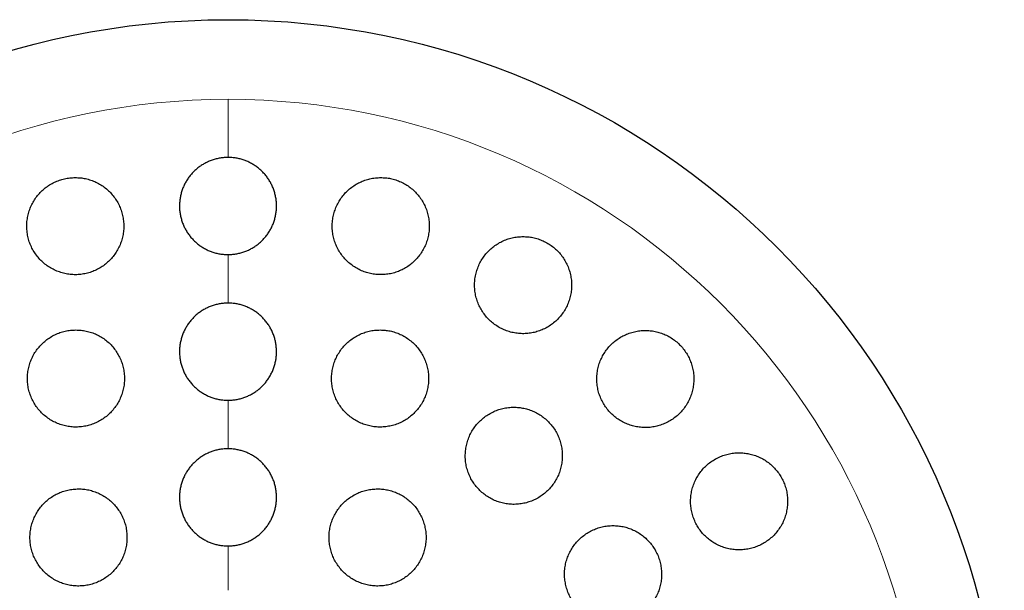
# Model space of a CAD drawing. Header units: millimetres. Extents: x 8 to 913, y 12 to 937.
# Tile 64 of 70: x 518 to 539, y 832 to 843. Entities that reach past the tile are written whole.
import ezdxf

# ---------------------------------------------------------------- set-up
doc = ezdxf.new("R2010")
doc.units = ezdxf.units.MM

msp = doc.modelspace()

# ---------------------------------------------------------------- linework, layer by layer
at = {"color": 252, "linetype": 'Continuous', "lineweight": 0}
for p, q in [((522.604, 841.774), (522.604, 840.577)), ((522.604, 838.577), (522.604, 837.577)), ((522.604, 835.577), (522.604, 834.577)), ((522.604, 832.577), (522.604, 831.663))]:
    msp.add_line(p, q, dxfattribs=at)
at = {"color": 7, "linetype": 'Continuous', "lineweight": 30}
msp.add_circle((522.604, 827.413), 16, dxfattribs=at)
at = {"color": 252, "linetype": 'Continuous', "lineweight": 0}
for start, end in [(90, 0), (0, 90)]:
    msp.add_arc((522.604, 827.413), 14.361, start, end, dxfattribs=at)
at = {"color": 7, "linetype": 'Continuous', "lineweight": 30}
for points, knots in [([(522.604, 840.577), (522.577, 840.576), (522.522, 840.575), (522.439, 840.564), (522.357, 840.547), (522.277, 840.523), (522.199, 840.492), (522.125, 840.456), (522.053, 840.413), (521.985, 840.364), (521.922, 840.309), (521.863, 840.25), (521.809, 840.186), (521.761, 840.117), (521.719, 840.045), (521.683, 839.969), (521.653, 839.89), (521.63, 839.809), (521.614, 839.726), (521.605, 839.642), (521.603, 839.556), (521.608, 839.471), (521.621, 839.387), (521.641, 839.305), (521.668, 839.223), (521.701, 839.144), (521.741, 839.069), (521.788, 838.997), (521.84, 838.929), (521.899, 838.867), (521.961, 838.809), (522.028, 838.758), (522.1, 838.712), (522.176, 838.672), (522.254, 838.639), (522.333, 838.613), (522.416, 838.594), (522.507, 838.58), (522.57, 838.578), (522.604, 838.577)], [0, 0, 0, 0, 0.0259835, 0.0521485, 0.078885, 0.1058186, 0.131802, 0.1579648, 0.184691, 0.2116108, 0.2377353, 0.2640384, 0.2909013, 0.3179561, 0.3443735, 0.3709715, 0.398136, 0.4254952, 0.4521881, 0.4790645, 0.5065192, 0.5341735, 0.5610034, 0.5880198, 0.6156261, 0.643437, 0.6702013, 0.6971536, 0.7247022, 0.7524583, 0.7789819, 0.8056928, 0.832998, 0.86051, 0.8867275, 0.9131297, 0.9401165, 0.9673063, 1, 1, 1, 1]), ([(522.604, 838.577), (522.631, 838.578), (522.686, 838.579), (522.769, 838.589), (522.851, 838.607), (522.932, 838.631), (523.009, 838.661), (523.084, 838.698), (523.156, 838.741), (523.223, 838.79), (523.287, 838.845), (523.345, 838.904), (523.399, 838.968), (523.447, 839.037), (523.489, 839.109), (523.525, 839.185), (523.555, 839.264), (523.578, 839.345), (523.594, 839.428), (523.603, 839.512), (523.605, 839.598), (523.6, 839.683), (523.587, 839.767), (523.568, 839.849), (523.541, 839.931), (523.507, 840.01), (523.467, 840.085), (523.421, 840.156), (523.368, 840.224), (523.31, 840.287), (523.247, 840.345), (523.18, 840.396), (523.107, 840.442), (523.032, 840.482), (522.954, 840.515), (522.875, 840.541), (522.792, 840.56), (522.702, 840.574), (522.639, 840.576), (522.604, 840.577)], [0, 0, 0, 0, 0.025985, 0.052152, 0.07889, 0.105825, 0.13181, 0.158256, 0.184702, 0.211623, 0.237748, 0.264331, 0.290914, 0.31797, 0.344385, 0.371265, 0.398144, 0.425501, 0.452192, 0.479066, 0.506519, 0.534171, 0.561, 0.588016, 0.615622, 0.643432, 0.670198, 0.697152, 0.724702, 0.75246, 0.778986, 0.805997, 0.833007, 0.860521, 0.88674, 0.913435, 0.94013, 0.96732, 1, 1, 1, 1]), ([(519.456, 840.162), (519.419, 840.161), (519.345, 840.159), (519.235, 840.14), (519.128, 840.109), (519.025, 840.067), (518.927, 840.014), (518.836, 839.95), (518.753, 839.876), (518.678, 839.794), (518.613, 839.704), (518.558, 839.607), (518.514, 839.504), (518.482, 839.397), (518.462, 839.286), (518.454, 839.174), (518.459, 839.062), (518.477, 838.95), (518.507, 838.84), (518.549, 838.735), (518.604, 838.635), (518.669, 838.542), (518.745, 838.456), (518.83, 838.38), (518.923, 838.314), (519.022, 838.259), (519.128, 838.216), (519.237, 838.185), (519.348, 838.166), (519.461, 838.16), (519.573, 838.167), (519.683, 838.186), (519.791, 838.218), (519.893, 838.261), (519.991, 838.315), (520.081, 838.38), (520.164, 838.454), (520.239, 838.537), (520.303, 838.627), (520.357, 838.725), (520.4, 838.828), (520.432, 838.935), (520.451, 839.046), (520.458, 839.158), (520.452, 839.271), (520.433, 839.382), (520.403, 839.491), (520.359, 839.597), (520.304, 839.696), (520.238, 839.789), (520.161, 839.874), (520.076, 839.95), (519.983, 840.015), (519.883, 840.069), (519.777, 840.112), (519.67, 840.141), (519.562, 840.159), (519.491, 840.161), (519.456, 840.162)], [0, 0, 0, 0, 0.017577, 0.035211, 0.052788, 0.070365, 0.087998, 0.105575, 0.123173, 0.140828, 0.158427, 0.176171, 0.19397, 0.211715, 0.229663, 0.247667, 0.265616, 0.283741, 0.301922, 0.320047, 0.338241, 0.356494, 0.374688, 0.392813, 0.410997, 0.42912, 0.447066, 0.46507, 0.483015, 0.500754, 0.51855, 0.536289, 0.553885, 0.571538, 0.589134, 0.606712, 0.624345, 0.641924, 0.659613, 0.677357, 0.695047, 0.712929, 0.730867, 0.74875, 0.766826, 0.784959, 0.803035, 0.821222, 0.839467, 0.857654, 0.875816, 0.894036, 0.912198, 0.930208, 0.948277, 0.966287, 0.983144, 1, 1, 1, 1]), ([(525.752, 840.162), (525.715, 840.161), (525.64, 840.159), (525.53, 840.139), (525.422, 840.109), (525.319, 840.066), (525.221, 840.012), (525.13, 839.948), (525.046, 839.873), (524.971, 839.79), (524.906, 839.698), (524.851, 839.6), (524.807, 839.495), (524.776, 839.387), (524.757, 839.275), (524.75, 839.161), (524.757, 839.047), (524.776, 838.935), (524.809, 838.825), (524.853, 838.72), (524.909, 838.621), (524.976, 838.529), (525.052, 838.445), (525.138, 838.371), (525.231, 838.307), (525.33, 838.254), (525.434, 838.212), (525.542, 838.183), (525.652, 838.165), (525.763, 838.161), (525.874, 838.168), (525.984, 838.187), (526.09, 838.219), (526.193, 838.263), (526.29, 838.317), (526.381, 838.382), (526.464, 838.457), (526.538, 838.541), (526.603, 838.633), (526.657, 838.732), (526.7, 838.836), (526.731, 838.946), (526.749, 839.058), (526.754, 839.171), (526.747, 839.285), (526.726, 839.397), (526.694, 839.507), (526.648, 839.611), (526.591, 839.71), (526.524, 839.802), (526.447, 839.885), (526.361, 839.958), (526.268, 840.022), (526.168, 840.074), (526.064, 840.115), (525.959, 840.143), (525.854, 840.159), (525.786, 840.161), (525.752, 840.162)], [0, 0, 0, 0, 0.017727, 0.035512, 0.05324, 0.070961, 0.088737, 0.106459, 0.124319, 0.142235, 0.160097, 0.178156, 0.196273, 0.214333, 0.232514, 0.250754, 0.268935, 0.287106, 0.305335, 0.323505, 0.341535, 0.359623, 0.377651, 0.395474, 0.413355, 0.431177, 0.44882, 0.46652, 0.484163, 0.501732, 0.519356, 0.536926, 0.554554, 0.572238, 0.589868, 0.607664, 0.625515, 0.643312, 0.661312, 0.67937, 0.697371, 0.715526, 0.733739, 0.751894, 0.770084, 0.788332, 0.806521, 0.824607, 0.842752, 0.860837, 0.878727, 0.896675, 0.914564, 0.932255, 0.950002, 0.967693, 0.983846, 1, 1, 1, 1]), ([(528.686, 838.947), (528.648, 838.946), (528.573, 838.944), (528.462, 838.924), (528.354, 838.893), (528.25, 838.85), (528.152, 838.795), (528.06, 838.73), (527.976, 838.655), (527.901, 838.57), (527.836, 838.478), (527.781, 838.379), (527.738, 838.273), (527.707, 838.164), (527.689, 838.051), (527.684, 837.937), (527.691, 837.823), (527.712, 837.711), (527.745, 837.602), (527.79, 837.498), (527.847, 837.4), (527.914, 837.309), (527.99, 837.226), (528.076, 837.153), (528.168, 837.09), (528.267, 837.037), (528.371, 836.996), (528.478, 836.967), (528.588, 836.95), (528.699, 836.945), (528.81, 836.953), (528.919, 836.973), (529.026, 837.005), (529.129, 837.049), (529.227, 837.103), (529.317, 837.169), (529.401, 837.245), (529.475, 837.33), (529.54, 837.423), (529.594, 837.523), (529.636, 837.628), (529.666, 837.738), (529.683, 837.851), (529.688, 837.965), (529.679, 838.079), (529.658, 838.191), (529.624, 838.299), (529.578, 838.403), (529.521, 838.501), (529.454, 838.592), (529.376, 838.674), (529.291, 838.746), (529.198, 838.809), (529.099, 838.86), (528.995, 838.901), (528.89, 838.928), (528.787, 838.944), (528.72, 838.946), (528.686, 838.947)], [0, 0, 0, 0, 0.017878, 0.035815, 0.053694, 0.071565, 0.089492, 0.107364, 0.125386, 0.143464, 0.161486, 0.179652, 0.197876, 0.216042, 0.234226, 0.25247, 0.270654, 0.288721, 0.306847, 0.324913, 0.34278, 0.360705, 0.378571, 0.396245, 0.413976, 0.43165, 0.449223, 0.466852, 0.484426, 0.502031, 0.519693, 0.537299, 0.555054, 0.572865, 0.590621, 0.60858, 0.626595, 0.644555, 0.662686, 0.680875, 0.699006, 0.7172, 0.735453, 0.753647, 0.771765, 0.789941, 0.808058, 0.825992, 0.843985, 0.861919, 0.879646, 0.897431, 0.915158, 0.932748, 0.950394, 0.967985, 0.983992, 1, 1, 1, 1]), ([(522.604, 837.577), (522.577, 837.576), (522.521, 837.575), (522.439, 837.564), (522.356, 837.547), (522.275, 837.523), (522.198, 837.492), (522.123, 837.455), (522.051, 837.411), (521.983, 837.362), (521.919, 837.307), (521.861, 837.248), (521.807, 837.183), (521.759, 837.113), (521.717, 837.041), (521.681, 836.965), (521.652, 836.885), (521.629, 836.804), (521.613, 836.721), (521.605, 836.637), (521.603, 836.552), (521.609, 836.467), (521.622, 836.384), (521.642, 836.301), (521.669, 836.22), (521.702, 836.142), (521.742, 836.067), (521.788, 835.996), (521.841, 835.929), (521.899, 835.866), (521.961, 835.809), (522.028, 835.758), (522.1, 835.712), (522.175, 835.672), (522.253, 835.639), (522.332, 835.613), (522.415, 835.594), (522.506, 835.58), (522.569, 835.578), (522.604, 835.577)], [0, 0, 0, 0, 0.0261517, 0.0524855, 0.0793935, 0.1064996, 0.1326512, 0.1589838, 0.1858859, 0.2129841, 0.2392165, 0.2656293, 0.2926095, 0.319785, 0.3461836, 0.3727639, 0.3999155, 0.4272639, 0.4538177, 0.4805549, 0.50787, 0.5353847, 0.5620144, 0.588829, 0.6162283, 0.6438299, 0.6704216, 0.6971991, 0.7245647, 0.7521343, 0.7785906, 0.8052323, 0.8324609, 0.8598931, 0.8861772, 0.9126452, 0.9396948, 0.9669458, 1, 1, 1, 1]), ([(522.604, 835.577), (522.632, 835.578), (522.687, 835.579), (522.77, 835.59), (522.852, 835.607), (522.933, 835.631), (523.011, 835.662), (523.086, 835.699), (523.158, 835.743), (523.226, 835.792), (523.289, 835.847), (523.348, 835.906), (523.401, 835.971), (523.449, 836.04), (523.491, 836.113), (523.527, 836.189), (523.557, 836.269), (523.579, 836.35), (523.595, 836.433), (523.603, 836.517), (523.605, 836.602), (523.599, 836.687), (523.586, 836.77), (523.567, 836.852), (523.54, 836.934), (523.506, 837.012), (523.466, 837.087), (523.42, 837.157), (523.367, 837.225), (523.309, 837.288), (523.247, 837.345), (523.18, 837.396), (523.108, 837.442), (523.033, 837.482), (522.955, 837.515), (522.875, 837.541), (522.793, 837.56), (522.702, 837.574), (522.639, 837.576), (522.604, 837.577)], [0, 0, 0, 0, 0.026152, 0.052487, 0.079396, 0.106502, 0.132655, 0.159273, 0.185891, 0.21299, 0.239222, 0.265918, 0.292615, 0.319791, 0.346189, 0.373054, 0.399919, 0.427266, 0.453819, 0.480556, 0.50787, 0.535383, 0.562013, 0.588827, 0.616226, 0.643828, 0.67042, 0.697199, 0.724565, 0.752135, 0.778593, 0.805529, 0.832465, 0.859898, 0.886182, 0.912941, 0.9397, 0.966952, 1, 1, 1, 1]), ([(519.47, 837.024), (519.433, 837.023), (519.358, 837.021), (519.248, 837.001), (519.14, 836.971), (519.037, 836.928), (518.939, 836.874), (518.847, 836.809), (518.764, 836.735), (518.689, 836.652), (518.624, 836.561), (518.569, 836.463), (518.526, 836.36), (518.494, 836.253), (518.475, 836.142), (518.468, 836.03), (518.473, 835.917), (518.492, 835.806), (518.523, 835.697), (518.565, 835.593), (518.62, 835.493), (518.685, 835.401), (518.761, 835.316), (518.845, 835.241), (518.938, 835.175), (519.037, 835.12), (519.142, 835.077), (519.251, 835.046), (519.363, 835.028), (519.475, 835.022), (519.588, 835.029), (519.698, 835.049), (519.806, 835.08), (519.909, 835.124), (520.007, 835.178), (520.098, 835.244), (520.181, 835.319), (520.255, 835.402), (520.32, 835.494), (520.374, 835.592), (520.416, 835.695), (520.447, 835.803), (520.466, 835.914), (520.472, 836.026), (520.465, 836.138), (520.446, 836.25), (520.415, 836.358), (520.371, 836.462), (520.316, 836.561), (520.25, 836.654), (520.174, 836.738), (520.089, 836.813), (519.996, 836.878), (519.896, 836.931), (519.791, 836.974), (519.684, 837.003), (519.576, 837.021), (519.505, 837.023), (519.47, 837.024)], [0, 0, 0, 0, 0.017711, 0.035478, 0.053189, 0.0709, 0.088668, 0.10638, 0.124089, 0.141855, 0.159564, 0.177341, 0.195174, 0.212952, 0.230841, 0.248786, 0.266676, 0.284673, 0.302727, 0.320724, 0.338778, 0.35689, 0.374944, 0.392978, 0.41107, 0.429103, 0.447049, 0.465052, 0.482997, 0.500824, 0.518709, 0.536537, 0.554271, 0.572061, 0.589795, 0.607498, 0.625258, 0.642962, 0.660711, 0.678517, 0.696267, 0.714119, 0.732027, 0.749879, 0.767845, 0.785868, 0.803834, 0.821878, 0.839979, 0.858023, 0.876072, 0.894179, 0.912227, 0.930206, 0.948243, 0.966222, 0.983111, 1, 1, 1, 1]), ([(525.738, 837.024), (525.701, 837.023), (525.626, 837.021), (525.515, 837.001), (525.407, 836.97), (525.303, 836.927), (525.205, 836.873), (525.114, 836.808), (525.03, 836.733), (524.955, 836.649), (524.89, 836.557), (524.835, 836.458), (524.792, 836.354), (524.761, 836.245), (524.742, 836.133), (524.736, 836.02), (524.743, 835.907), (524.763, 835.795), (524.795, 835.686), (524.839, 835.582), (524.895, 835.483), (524.961, 835.392), (525.037, 835.308), (525.122, 835.234), (525.215, 835.17), (525.314, 835.117), (525.418, 835.075), (525.526, 835.045), (525.636, 835.027), (525.748, 835.022), (525.86, 835.03), (525.97, 835.049), (526.077, 835.081), (526.18, 835.125), (526.278, 835.18), (526.369, 835.245), (526.452, 835.321), (526.526, 835.405), (526.591, 835.498), (526.645, 835.597), (526.687, 835.701), (526.717, 835.81), (526.735, 835.922), (526.74, 836.036), (526.733, 836.149), (526.712, 836.26), (526.679, 836.369), (526.634, 836.473), (526.578, 836.571), (526.511, 836.662), (526.434, 836.745), (526.349, 836.819), (526.256, 836.882), (526.156, 836.935), (526.052, 836.976), (525.946, 837.004), (525.841, 837.021), (525.773, 837.023), (525.738, 837.024)], [0, 0, 0, 0, 0.01782, 0.035697, 0.053518, 0.071334, 0.089206, 0.107023, 0.124922, 0.142878, 0.160778, 0.178783, 0.196845, 0.21485, 0.232906, 0.251019, 0.269075, 0.287103, 0.305189, 0.323217, 0.341152, 0.359145, 0.37708, 0.394897, 0.412772, 0.43059, 0.448317, 0.466102, 0.48383, 0.501535, 0.519295, 0.537, 0.554757, 0.572571, 0.590328, 0.60819, 0.626109, 0.643972, 0.661947, 0.679979, 0.697955, 0.716002, 0.734107, 0.752155, 0.7702, 0.788304, 0.806349, 0.824319, 0.842346, 0.860316, 0.87817, 0.896081, 0.913935, 0.931685, 0.949491, 0.967241, 0.98362, 1, 1, 1, 1]), ([(531.205, 837.014), (531.167, 837.013), (531.092, 837.01), (530.98, 836.991), (530.871, 836.959), (530.767, 836.915), (530.668, 836.86), (530.576, 836.795), (530.492, 836.718), (530.417, 836.633), (530.352, 836.54), (530.298, 836.44), (530.255, 836.334), (530.225, 836.224), (530.208, 836.111), (530.203, 835.997), (530.212, 835.884), (530.233, 835.772), (530.266, 835.664), (530.312, 835.561), (530.368, 835.463), (530.435, 835.373), (530.511, 835.291), (530.596, 835.219), (530.688, 835.156), (530.787, 835.104), (530.89, 835.063), (530.997, 835.034), (531.107, 835.017), (531.219, 835.012), (531.33, 835.02), (531.44, 835.04), (531.547, 835.072), (531.65, 835.117), (531.748, 835.172), (531.84, 835.239), (531.923, 835.315), (531.998, 835.401), (532.062, 835.495), (532.116, 835.596), (532.157, 835.702), (532.187, 835.812), (532.203, 835.925), (532.207, 836.039), (532.198, 836.152), (532.176, 836.263), (532.142, 836.371), (532.095, 836.474), (532.038, 836.571), (531.971, 836.661), (531.894, 836.742), (531.809, 836.814), (531.716, 836.876), (531.617, 836.928), (531.514, 836.968), (531.409, 836.995), (531.306, 837.011), (531.239, 837.013), (531.205, 837.014)], [0, 0, 0, 0, 0.01803, 0.036119, 0.05415, 0.072174, 0.090256, 0.108281, 0.126425, 0.144626, 0.16277, 0.180963, 0.199214, 0.217407, 0.235509, 0.253669, 0.27177, 0.289683, 0.307653, 0.325564, 0.343274, 0.361041, 0.378751, 0.396335, 0.413975, 0.43156, 0.449147, 0.46679, 0.484379, 0.502094, 0.519866, 0.537583, 0.555498, 0.573469, 0.591385, 0.609486, 0.627645, 0.645746, 0.663939, 0.68219, 0.700382, 0.718527, 0.736731, 0.754875, 0.772854, 0.790891, 0.808869, 0.826638, 0.844464, 0.862233, 0.879843, 0.897509, 0.915119, 0.932689, 0.950315, 0.967886, 0.983943, 1, 1, 1, 1]), ([(528.494, 835.433), (528.457, 835.432), (528.382, 835.429), (528.27, 835.409), (528.162, 835.378), (528.058, 835.335), (527.959, 835.28), (527.867, 835.215), (527.784, 835.139), (527.709, 835.055), (527.643, 834.962), (527.589, 834.863), (527.546, 834.757), (527.516, 834.648), (527.498, 834.536), (527.492, 834.423), (527.5, 834.31), (527.52, 834.198), (527.553, 834.09), (527.597, 833.986), (527.653, 833.888), (527.72, 833.798), (527.796, 833.715), (527.88, 833.641), (527.973, 833.578), (528.071, 833.525), (528.175, 833.483), (528.283, 833.454), (528.393, 833.436), (528.505, 833.431), (528.617, 833.439), (528.727, 833.458), (528.835, 833.49), (528.938, 833.534), (529.036, 833.59), (529.127, 833.656), (529.21, 833.732), (529.285, 833.817), (529.349, 833.91), (529.403, 834.01), (529.445, 834.115), (529.475, 834.225), (529.492, 834.337), (529.496, 834.45), (529.488, 834.563), (529.467, 834.675), (529.434, 834.783), (529.388, 834.886), (529.332, 834.984), (529.265, 835.074), (529.188, 835.156), (529.103, 835.229), (529.01, 835.292), (528.911, 835.344), (528.807, 835.385), (528.702, 835.413), (528.597, 835.43), (528.529, 835.432), (528.494, 835.433)], [0, 0, 0, 0, 0.017937, 0.035932, 0.05387, 0.071803, 0.089793, 0.107727, 0.125735, 0.143801, 0.16181, 0.179866, 0.19798, 0.216035, 0.234061, 0.252144, 0.270169, 0.288099, 0.306087, 0.324016, 0.341829, 0.359699, 0.377511, 0.395236, 0.413018, 0.430744, 0.448449, 0.466211, 0.483916, 0.501677, 0.519494, 0.537256, 0.555123, 0.573047, 0.590915, 0.608895, 0.626932, 0.644912, 0.662961, 0.681067, 0.699116, 0.71716, 0.735261, 0.753304, 0.77127, 0.789293, 0.807257, 0.825106, 0.843012, 0.860861, 0.878607, 0.89641, 0.914156, 0.931858, 0.949617, 0.96732, 0.98366, 1, 1, 1, 1]), ([(522.604, 834.577), (522.577, 834.576), (522.521, 834.575), (522.438, 834.564), (522.355, 834.547), (522.274, 834.522), (522.196, 834.491), (522.121, 834.454), (522.049, 834.41), (521.981, 834.36), (521.917, 834.305), (521.859, 834.246), (521.805, 834.18), (521.757, 834.111), (521.715, 834.038), (521.68, 833.962), (521.651, 833.882), (521.628, 833.8), (521.613, 833.718), (521.605, 833.634), (521.603, 833.549), (521.609, 833.464), (521.622, 833.381), (521.642, 833.299), (521.669, 833.218), (521.703, 833.14), (521.743, 833.066), (521.789, 832.996), (521.841, 832.928), (521.899, 832.866), (521.961, 832.809), (522.028, 832.758), (522.1, 832.712), (522.175, 832.672), (522.252, 832.64), (522.332, 832.613), (522.415, 832.594), (522.506, 832.58), (522.569, 832.578), (522.604, 832.577)], [0, 0, 0, 0, 0.026272, 0.052727, 0.079757, 0.106987, 0.133259, 0.159713, 0.186741, 0.213967, 0.240276, 0.266767, 0.29383, 0.321091, 0.347475, 0.374042, 0.401183, 0.428522, 0.454976, 0.481613, 0.508828, 0.536242, 0.56273, 0.589401, 0.616653, 0.644106, 0.670576, 0.697231, 0.724467, 0.751906, 0.778315, 0.804908, 0.832083, 0.85946, 0.885792, 0.912307, 0.939402, 0.966697, 1, 1, 1, 1]), ([(522.604, 832.577), (522.632, 832.578), (522.687, 832.579), (522.77, 832.59), (522.853, 832.607), (522.934, 832.632), (523.012, 832.663), (523.087, 832.7), (523.159, 832.744), (523.227, 832.793), (523.291, 832.849), (523.349, 832.908), (523.403, 832.974), (523.451, 833.043), (523.493, 833.116), (523.528, 833.192), (523.558, 833.272), (523.58, 833.353), (523.595, 833.436), (523.604, 833.52), (523.605, 833.605), (523.599, 833.69), (523.586, 833.773), (523.566, 833.855), (523.539, 833.935), (523.505, 834.013), (523.465, 834.088), (523.419, 834.158), (523.367, 834.225), (523.309, 834.288), (523.247, 834.345), (523.18, 834.396), (523.108, 834.442), (523.033, 834.481), (522.956, 834.514), (522.876, 834.54), (522.793, 834.56), (522.703, 834.574), (522.639, 834.576), (522.604, 834.577)], [0, 0, 0, 0, 0.026272, 0.052727, 0.079758, 0.106988, 0.13326, 0.160001, 0.186743, 0.213969, 0.240278, 0.267055, 0.293832, 0.321093, 0.347477, 0.37433, 0.401184, 0.428523, 0.454976, 0.481613, 0.508828, 0.536242, 0.562729, 0.589401, 0.616653, 0.644106, 0.670576, 0.697231, 0.724468, 0.751906, 0.778316, 0.8052, 0.832085, 0.859461, 0.885793, 0.912598, 0.939403, 0.966698, 1, 1, 1, 1]), ([(533.138, 834.495), (533.1, 834.494), (533.024, 834.491), (532.912, 834.471), (532.803, 834.44), (532.699, 834.395), (532.599, 834.34), (532.507, 834.274), (532.423, 834.197), (532.348, 834.111), (532.283, 834.017), (532.229, 833.917), (532.187, 833.81), (532.157, 833.701), (532.141, 833.588), (532.136, 833.475), (532.145, 833.362), (532.166, 833.251), (532.2, 833.144), (532.245, 833.041), (532.301, 832.945), (532.367, 832.855), (532.443, 832.773), (532.528, 832.701), (532.619, 832.638), (532.717, 832.586), (532.821, 832.545), (532.928, 832.515), (533.039, 832.498), (533.15, 832.493), (533.262, 832.501), (533.373, 832.521), (533.481, 832.553), (533.585, 832.598), (533.683, 832.654), (533.775, 832.721), (533.859, 832.799), (533.933, 832.885), (533.997, 832.979), (534.05, 833.08), (534.092, 833.187), (534.12, 833.297), (534.137, 833.409), (534.14, 833.523), (534.13, 833.635), (534.108, 833.746), (534.074, 833.853), (534.028, 833.955), (533.971, 834.052), (533.904, 834.141), (533.828, 834.222), (533.743, 834.294), (533.651, 834.356), (533.552, 834.407), (533.449, 834.448), (533.344, 834.475), (533.24, 834.492), (533.172, 834.494), (533.138, 834.495)], [0, 0, 0, 0, 0.018143, 0.036343, 0.054487, 0.072626, 0.090823, 0.108963, 0.127157, 0.14541, 0.163603, 0.181736, 0.199928, 0.21806, 0.236019, 0.254036, 0.271993, 0.289744, 0.307552, 0.325303, 0.342904, 0.360563, 0.378165, 0.39574, 0.41337, 0.430946, 0.448625, 0.466359, 0.484039, 0.501908, 0.519833, 0.537703, 0.555769, 0.573892, 0.591958, 0.610141, 0.628383, 0.646566, 0.664734, 0.68296, 0.701127, 0.71915, 0.737231, 0.755253, 0.773067, 0.790939, 0.808752, 0.826388, 0.844081, 0.861718, 0.879285, 0.896908, 0.914475, 0.932108, 0.949797, 0.967432, 0.983716, 1, 1, 1, 1]), ([(519.522, 833.751), (519.485, 833.75), (519.41, 833.747), (519.299, 833.728), (519.191, 833.697), (519.088, 833.654), (518.989, 833.6), (518.897, 833.535), (518.814, 833.46), (518.739, 833.376), (518.674, 833.285), (518.62, 833.186), (518.577, 833.083), (518.545, 832.975), (518.527, 832.864), (518.52, 832.752), (518.526, 832.639), (518.545, 832.528), (518.576, 832.42), (518.619, 832.316), (518.674, 832.217), (518.74, 832.125), (518.815, 832.041), (518.899, 831.966), (518.992, 831.901), (519.091, 831.847), (519.195, 831.804), (519.304, 831.773), (519.415, 831.755), (519.528, 831.749), (519.641, 831.756), (519.752, 831.776), (519.86, 831.808), (519.963, 831.851), (520.061, 831.906), (520.152, 831.972), (520.236, 832.048), (520.31, 832.132), (520.374, 832.224), (520.428, 832.322), (520.47, 832.426), (520.501, 832.535), (520.519, 832.645), (520.524, 832.758), (520.517, 832.87), (520.498, 832.981), (520.466, 833.089), (520.422, 833.193), (520.366, 833.291), (520.3, 833.383), (520.224, 833.466), (520.139, 833.541), (520.047, 833.605), (519.947, 833.659), (519.842, 833.701), (519.735, 833.73), (519.628, 833.748), (519.558, 833.75), (519.522, 833.751)], [0, 0, 0, 0, 0.017812, 0.035681, 0.053494, 0.071307, 0.089177, 0.10699, 0.124789, 0.142645, 0.160445, 0.178258, 0.196129, 0.213942, 0.231799, 0.249712, 0.267569, 0.285478, 0.303444, 0.321353, 0.339302, 0.357308, 0.375256, 0.393214, 0.411229, 0.429187, 0.447119, 0.465108, 0.48304, 0.500923, 0.518864, 0.536746, 0.554579, 0.572468, 0.590301, 0.608103, 0.625962, 0.643765, 0.66157, 0.679433, 0.697239, 0.715079, 0.732977, 0.750818, 0.768711, 0.786661, 0.804554, 0.822493, 0.840489, 0.858427, 0.876386, 0.894402, 0.912361, 0.930304, 0.948305, 0.966249, 0.983124, 1, 1, 1, 1]), ([(525.686, 833.751), (525.649, 833.75), (525.573, 833.747), (525.462, 833.728), (525.354, 833.697), (525.25, 833.653), (525.152, 833.599), (525.06, 833.534), (524.976, 833.458), (524.901, 833.374), (524.836, 833.282), (524.782, 833.183), (524.739, 833.079), (524.708, 832.97), (524.69, 832.859), (524.684, 832.746), (524.691, 832.633), (524.711, 832.522), (524.743, 832.414), (524.786, 832.31), (524.842, 832.211), (524.908, 832.12), (524.983, 832.036), (525.068, 831.962), (525.16, 831.898), (525.259, 831.844), (525.364, 831.802), (525.472, 831.772), (525.583, 831.754), (525.695, 831.749), (525.807, 831.756), (525.917, 831.776), (526.025, 831.808), (526.128, 831.852), (526.226, 831.907), (526.317, 831.973), (526.401, 832.049), (526.475, 832.134), (526.54, 832.226), (526.593, 832.326), (526.635, 832.43), (526.665, 832.539), (526.683, 832.651), (526.688, 832.764), (526.68, 832.876), (526.66, 832.987), (526.627, 833.096), (526.582, 833.199), (526.526, 833.297), (526.46, 833.388), (526.383, 833.471), (526.298, 833.544), (526.205, 833.608), (526.106, 833.661), (526.002, 833.702), (525.896, 833.731), (525.79, 833.748), (525.721, 833.75), (525.686, 833.751)], [0, 0, 0, 0, 0.017879, 0.035815, 0.053693, 0.07157, 0.089504, 0.107381, 0.125296, 0.143267, 0.161182, 0.179134, 0.197143, 0.215094, 0.233051, 0.251064, 0.269021, 0.286948, 0.304933, 0.322859, 0.340736, 0.35867, 0.376547, 0.394375, 0.412259, 0.430086, 0.447887, 0.465745, 0.483546, 0.501354, 0.519219, 0.537028, 0.554874, 0.572778, 0.590625, 0.608524, 0.626479, 0.644378, 0.662321, 0.680321, 0.698264, 0.716223, 0.734239, 0.752198, 0.770137, 0.788134, 0.806074, 0.823967, 0.841919, 0.859812, 0.877653, 0.895552, 0.913393, 0.931199, 0.949061, 0.966867, 0.983433, 1, 1, 1, 1]), ([(530.54, 832.995), (530.502, 832.994), (530.427, 832.991), (530.315, 832.971), (530.207, 832.94), (530.102, 832.896), (530.003, 832.841), (529.911, 832.775), (529.827, 832.699), (529.752, 832.614), (529.687, 832.521), (529.633, 832.421), (529.591, 832.316), (529.561, 832.207), (529.543, 832.095), (529.538, 831.982), (529.546, 831.869), (529.566, 831.759), (529.599, 831.651), (529.643, 831.548), (529.699, 831.45), (529.765, 831.36), (529.841, 831.277), (529.925, 831.204), (530.017, 831.14), (530.116, 831.087), (530.22, 831.046), (530.327, 831.016), (530.438, 830.998), (530.55, 830.993), (530.662, 831.001), (530.773, 831.02), (530.881, 831.053), (530.985, 831.097), (531.083, 831.153), (531.175, 831.219), (531.258, 831.296), (531.333, 831.382), (531.397, 831.475), (531.45, 831.575), (531.492, 831.681), (531.521, 831.79), (531.538, 831.902), (531.542, 832.015), (531.533, 832.128), (531.512, 832.239), (531.479, 832.346), (531.433, 832.449), (531.377, 832.546), (531.311, 832.636), (531.234, 832.718), (531.149, 832.791), (531.057, 832.854), (530.958, 832.906), (530.854, 832.947), (530.749, 832.975), (530.644, 832.992), (530.575, 832.994), (530.54, 832.995)], [0, 0, 0, 0, 0.018027, 0.036113, 0.05414, 0.072166, 0.090249, 0.108275, 0.126331, 0.144445, 0.162501, 0.180524, 0.198605, 0.216627, 0.234552, 0.252536, 0.270461, 0.288269, 0.306135, 0.323943, 0.341666, 0.359446, 0.377169, 0.394875, 0.412638, 0.430344, 0.448109, 0.465929, 0.483694, 0.501566, 0.519494, 0.537366, 0.55535, 0.573391, 0.591374, 0.609425, 0.627532, 0.645582, 0.663624, 0.681724, 0.699765, 0.717727, 0.735746, 0.753706, 0.771551, 0.789452, 0.807296, 0.825039, 0.842839, 0.860583, 0.878285, 0.896044, 0.913746, 0.931485, 0.94928, 0.967019, 0.983509, 1, 1, 1, 1])]:
    msp.add_open_spline(points, degree=3, knots=knots, dxfattribs=at)

doc.saveas('drawing.dxf')
